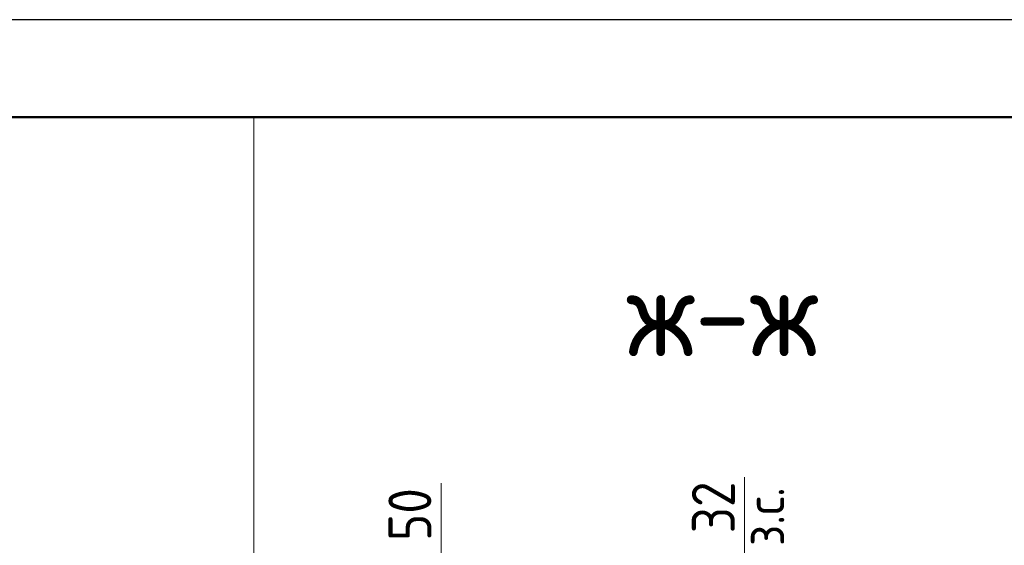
# Model space of a CAD drawing. Header units: millimetres. Extents: x 0 to 42000, y 0 to 29700.
# Tile 19 of 21: x 28577 to 33622, y 27007 to 29700. Entities that reach past the tile are written whole.
import ezdxf

# ---------------------------------------------------------------- set-up
doc = ezdxf.new("R2010")
doc.units = ezdxf.units.MM
for name, color, linetype, lineweight in [('Standard', 7, 'Continuous', 25), ('Заголовок чертежа', 7, 'Continuous', 25), ('Размерная выноска', 7, 'Continuous', 13)]:
    doc.layers.add(name, color=color, linetype=linetype, lineweight=lineweight)
doc.styles.add('ISOCPEUR', font='txt')

msp = doc.modelspace()

# ---------------------------------------------------------------- linework, layer by layer
at = {"layer": 'Standard', "color": 254, "linetype": 'Continuous', "lineweight": 18, "true_color": 0xc4c4ff, "transparency": 33554687}
msp.add_line((29776.5, 29200), (29776.5, 18778.4), dxfattribs=at)
at = {"layer": 'Standard', "color": 7, "linetype": 'Continuous', "lineweight": 25, "transparency": 33554687}
msp.add_lwpolyline([(0, 0), (42000, 0), (42000, 29700), (0, 29700), (0, 0)], close=True, dxfattribs=at)
at = {"layer": 'Standard', "color": 7, "linetype": 'Continuous', "lineweight": 50, "transparency": 33554687}
msp.add_lwpolyline([(2000, 29200), (41500, 29200), (41500, 500), (2000, 500), (2000, 29200)], close=True, dxfattribs=at)
at = {"layer": 'Standard', "color": 7, "linetype": 'Continuous', "lineweight": 13, "transparency": 33554687}
msp.add_lwpolyline([(41500, 29200), (23958.6, 29200), (23958.6, 9085.8), (41500, 9085.8), (41500, 29200)], dxfattribs=at)
at = {"layer": 'Размерная выноска', "color": 7, "linetype": 'Continuous', "lineweight": 13, "transparency": 33554687}
for p, q in [((32291, 26925.6), (32291, 27355.9)), ((30736.1, 27325.6), (30736.1, 26925.6))]:
    msp.add_line(p, q, dxfattribs=at)

# ---------------------------------------------------------------- texts
at = {"layer": 'Standard', "color": 7, "linetype": 'Continuous', "lineweight": 25, "transparency": 33554687, "char_height": 220, "attachment_point": 7, "rotation": 90, "style": 'ISOCPEUR'}
for s, insert, width in [('\\W0.87;32', (32241, 27068.8), 403.932), ('\\W0.87;50', (30686.1, 27029.8), 403.924)]:
    msp.add_mtext(s, dxfattribs=dict(at, insert=insert, width=width))
at = {"layer": 'Standard', "color": 7, "linetype": 'Continuous', "lineweight": 18, "transparency": 33554687, "insert": (32494.1, 27004), "char_height": 200, "width": 459.942, "attachment_point": 7, "rotation": 90, "style": 'ISOCPEUR'}
msp.add_mtext('\\W0.90;з.с.', dxfattribs=at)
at = {"layer": 'Заголовок чертежа', "color": 7, "linetype": 'Continuous', "lineweight": 50, "transparency": 33554687, "insert": (31687.5, 27975), "char_height": 450, "width": 1332.841, "attachment_point": 7, "style": 'ISOCPEUR'}
msp.add_mtext('\\W0.93;ж-ж', dxfattribs=at)

doc.saveas('drawing.dxf')
